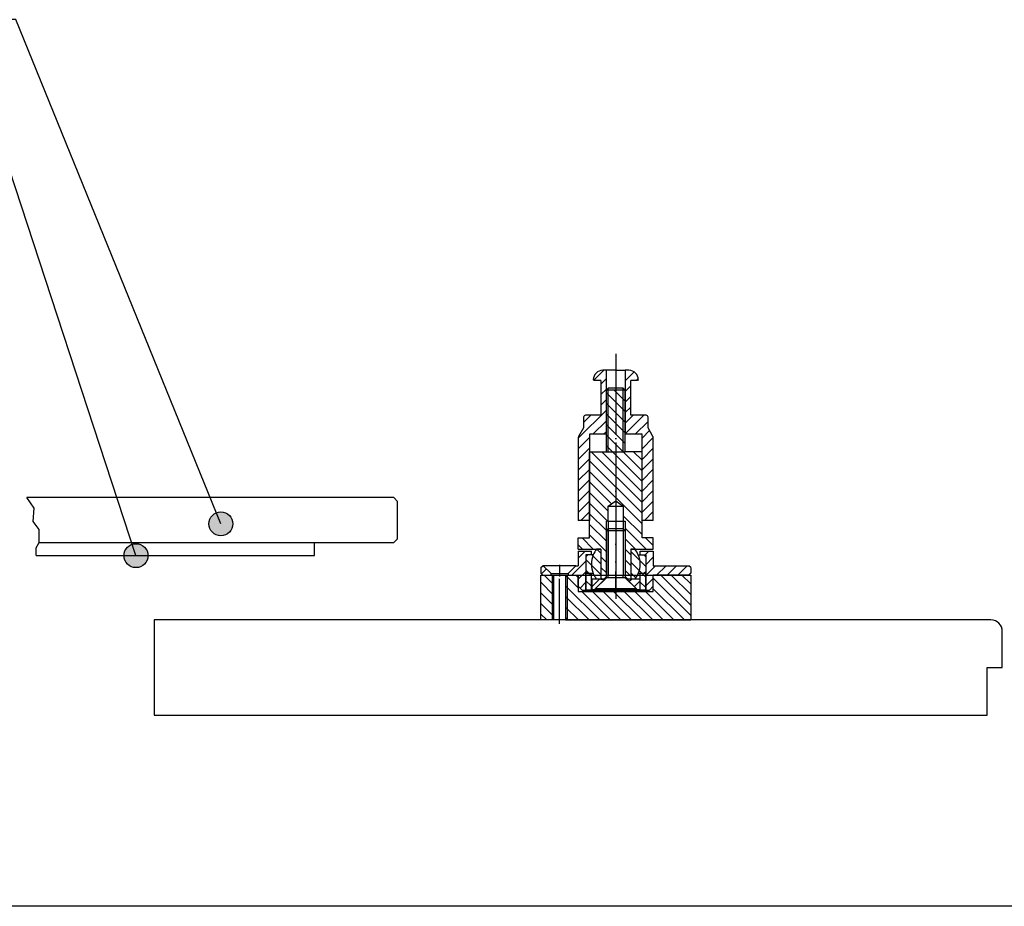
# Model space of a CAD drawing. Extents: x -1763 to 4575, y -3429 to 1051.
# Tile 40 of 80: x 1434 to 1697, y -2940 to -2703. Entities that reach past the tile are written whole.
import ezdxf

# ---------------------------------------------------------------- set-up
doc = ezdxf.new("R2010")
doc.units = 0
doc.linetypes.add('DASHED', pattern=[15, 7, -8])
doc.linetypes.add('DOT_CENTER', pattern=[14, 12, -1, 0, -1])
doc.layers.add('08', color=7, linetype='CONTINUOUS')
doc.layers.add('1', color=7, linetype='CONTINUOUS')
doc.dimstyles.get("Standard").update_dxf_attribs({"dimtxt": 0.18, "dimasz": 0.18, "dimexe": 0.18, "dimexo": 0.0625, "dimgap": 0.09, "dimtad": 0, "dimtih": 1, "dimtoh": 1, "dimdec": 4, "dimzin": 0, "dimtxsty": 'STANDARD', "dimcen": 0.09, "dimazin": 3, "dimtfac": 1, "dimtdec": 4, "dimtofl": 0, "dimtmove": 0, "dimatfit": 3, "dimtolj": 1, "dimtzin": 0})
pattern_1 = [(-45, (226.8455, -378.7845), (1.4142136, 1.4142136), [])]
pattern_2 = [(315, (16.8455, -1370.6646), (1.4142136, 1.4142136), [])]
pattern_3 = [(45, (16.8455, -1502.6796), (-1.4142136, 1.4142136), [])]
pattern_4 = [(135, (16.8455, -1502.6796), (-1.4142136, -1.4142136), [])]
pattern_5 = [(135, (16.8455, -1502.6796), (-1.4142136, -1.4142136), [])]
pattern_6 = [(45, (16.8455, -1502.6796), (-1.4142136, 1.4142136), [])]
pattern_7 = [(45, (16.8455, -19.7196), (-1.4142136, 1.4142136), [])]

# ---------------------------------------------------------------- blocks, each defined once
blk = doc.blocks.new('TEXT__258', base_point=(-2000, -2800))
at = {"layer": '1', "color": 7, "linetype": 'CONTINUOUS'}
blk.add_line((2500, -2940), (600, -2940), dxfattribs=at)
blk = doc.blocks.new('GUIDE_CP__259', base_point=(1585.5, -2808.3))
at = {"layer": '1', "linetype": 'CONTINUOUS'}
h = blk.add_hatch(dxfattribs=at)
h.set_pattern_fill('USER', color=5, scale=2, angle=315, pattern_type=0)
h.set_pattern_definition(pattern_2)
h.paths.add_polyline_path([(1595.5, -2802.14), (1595.5, -2818.64), (1590.5, -2818.64), (1590.5, -2802.14)])
h = blk.add_hatch(dxfattribs=at)
h.set_pattern_fill('USER', color=5, scale=2, angle=315, pattern_type=0)
h.set_pattern_definition(pattern_2)
h.paths.add_polyline_path([(1600, -2818.64), (1600, -2841.64), (1603, -2841.64), (1603, -2844.64), (1597, -2844.64), (1597, -2852.64), (1596.2, -2852.64), (1595.5, -2851.94), (1595.5, -2837.74), (1595.5, -2837.15), (1595, -2837.15), (1595, -2837.14), (1595, -2833.14), (1593, -2831.69), (1591, -2833.14), (1591, -2837.14), (1590.5, -2837.14), (1590.5, -2851.94), (1589.8, -2852.64), (1589, -2852.64), (1589, -2844.64), (1583, -2844.64), (1583, -2841.64), (1586, -2841.64), (1586, -2818.64), (1590.5, -2818.64), (1595.5, -2818.64)])
at = {"layer": '1', "color": 5, "linetype": 'CONTINUOUS'}
for p, q in [((1591, -2801.64), (1590.5, -2802.14)), ((1591, -2818.64), (1591, -2801.64)), ((1595, -2801.64), (1591, -2801.64)), ((1595, -2818.64), (1595, -2801.64)), ((1595, -2801.64), (1595.5, -2802.14)), ((1595.5, -2802.14), (1590.5, -2802.14)), ((1590.5, -2818.64), (1590.5, -2802.14)), ((1595.5, -2818.64), (1595.5, -2802.14)), ((1586, -2841.64), (1586, -2818.64)), ((1586, -2818.64), (1590.5, -2818.64)), ((1590.5, -2818.64), (1595.5, -2818.64)), ((1600, -2818.64), (1595.5, -2818.64)), ((1600, -2841.64), (1600, -2818.64)), ((1591, -2833.14), (1593, -2831.69)), ((1591, -2833.14), (1595, -2833.14)), ((1591, -2837.14), (1591, -2833.14)), ((1593, -2831.69), (1595, -2833.14)), ((1595, -2833.14), (1595, -2837.14)), ((1591, -2837.14), (1590.5, -2837.14)), ((1590.5, -2851.94), (1590.5, -2837.14)), ((1591, -2837.14), (1595, -2837.14)), ((1591, -2837.14), (1591, -2839.24)), ((1595, -2837.14), (1595, -2837.15)), ((1595, -2837.15), (1595.5, -2837.15)), ((1595, -2837.15), (1595, -2839.24)), ((1595.5, -2837.15), (1595.5, -2837.74)), ((1595.5, -2837.74), (1595.5, -2851.94)), ((1583, -2841.64), (1586, -2841.64)), ((1583, -2844.64), (1583, -2841.64)), ((1603, -2841.64), (1600, -2841.64)), ((1603, -2844.64), (1603, -2841.64)), ((1583, -2844.64), (1589, -2844.64)), ((1589, -2844.64), (1589, -2852.64)), ((1597, -2844.64), (1597, -2852.64)), ((1597, -2844.64), (1603, -2844.64)), ((1589, -2852.64), (1589.8, -2852.64)), ((1589.8, -2852.64), (1590.5, -2851.94)), ((1596.2, -2852.64), (1595.5, -2851.94)), ((1597, -2852.64), (1596.2, -2852.64))]:
    blk.add_line(p, q, dxfattribs=at)
at = {"layer": '1', "color": 5, "linetype": 'DOT_CENTER'}
blk.add_line((1593, -2802.05), (1593, -2854.32), dxfattribs=at)
blk = doc.blocks.new('SCREW_CP__260', base_point=(1587, -2835.54))
at = {"layer": '1', "color": 7, "linetype": 'DOT_CENTER'}
blk.add_line((1593, -2835.04), (1593, -2857.85), dxfattribs=at)
at = {"layer": '1', "color": 7, "linetype": 'CONTINUOUS'}
for p, q in [((1590.5, -2839.74), (1591, -2839.24)), ((1590.5, -2839.74), (1590.5, -2851.44)), ((1595.5, -2839.74), (1590.5, -2839.74)), ((1595, -2839.24), (1591, -2839.24)), ((1591, -2839.24), (1591, -2839.74)), ((1591, -2839.74), (1591, -2851.44)), ((1595.5, -2839.74), (1595, -2839.24)), ((1595, -2839.24), (1595, -2839.74)), ((1595, -2839.74), (1595, -2851.44)), ((1595.5, -2839.74), (1595.5, -2851.44)), ((1590.5, -2852.24), (1590.5, -2851.44)), ((1591, -2852.24), (1591, -2851.44)), ((1595, -2852.24), (1595, -2851.44)), ((1595.5, -2851.44), (1595.5, -2852.24)), ((1587.5, -2855.24), (1590.5, -2852.24)), ((1591, -2852.24), (1590.5, -2852.24)), ((1595, -2852.24), (1591, -2852.24)), ((1595.5, -2852.24), (1595, -2852.24)), ((1598.5, -2855.24), (1595.5, -2852.24)), ((1598.5, -2855.24), (1587.5, -2855.24))]:
    blk.add_line(p, q, dxfattribs=at)
blk = doc.blocks.new('WASHER_CP__261', base_point=(1592.21, -2824.2))
at = {"layer": '1', "linetype": 'CONTINUOUS'}
h = blk.add_hatch(dxfattribs=at)
h.set_pattern_fill('USER', color=3, scale=2, angle=45, pattern_type=0)
h.set_pattern_definition(pattern_3)
h.paths.add_polyline_path([(1589.8, -2852.94), (1589.8, -2852.64), (1586.6, -2852.64), (1586.6, -2855.44), (1587.3, -2855.44)])
h = blk.add_hatch(dxfattribs=at)
h.set_pattern_fill('USER', color=3, scale=2, angle=45, pattern_type=0)
h.set_pattern_definition(pattern_3)
h.paths.add_polyline_path([(1599.4, -2852.64), (1596.2, -2852.64), (1596.2, -2852.94), (1598.7, -2855.44), (1599.4, -2855.44)])
at = {"layer": '1', "color": 3, "linetype": 'CONTINUOUS'}
for p, q in [((1589.8, -2852.64), (1586.6, -2852.64)), ((1586.6, -2852.64), (1586.6, -2855.44)), ((1589.8, -2852.94), (1587.3, -2855.44)), ((1589.9, -2852.64), (1589.8, -2852.64)), ((1589.8, -2852.64), (1589.8, -2852.94)), ((1596.2, -2852.64), (1596, -2852.64)), ((1599.4, -2852.64), (1596.2, -2852.64)), ((1596.2, -2852.64), (1596.2, -2852.94)), ((1598.7, -2855.44), (1596.2, -2852.94)), ((1599.4, -2852.64), (1599.4, -2855.44)), ((1586.6, -2855.44), (1587.3, -2855.44)), ((1587.3, -2855.44), (1598.7, -2855.44)), ((1598.7, -2855.44), (1599.4, -2855.44))]:
    blk.add_line(p, q, dxfattribs=at)
at = {"layer": '1', "color": 1, "linetype": 'DOT_CENTER'}
blk.add_line((1593, -2852.09), (1593, -2857.13), dxfattribs=at)
blk = doc.blocks.new('SLEEVE_CP__262', base_point=(1592.02, -2804.19))
at = {"layer": '1', "linetype": 'CONTINUOUS'}
h = blk.add_hatch(dxfattribs=at)
h.set_pattern_fill('USER', color=4, scale=2, angle=135, pattern_type=0)
h.set_pattern_definition(pattern_4)
h.paths.add_polyline_path([(1586.5, -2855.54), (1586.5, -2851.14), (1585, -2851.14), (1585, -2855.54)])
h = blk.add_hatch(dxfattribs=at)
h.set_pattern_fill('USER', color=4, scale=2, angle=135, pattern_type=0)
h.set_pattern_definition(pattern_4)
h.paths.add_polyline_path([(1601, -2855.54), (1601, -2851.14), (1599.5, -2851.14), (1599.5, -2855.54)])
at = {"layer": '1', "color": 4, "linetype": 'CONTINUOUS'}
for p, q in [((1585, -2855.54), (1585, -2851.14)), ((1586.5, -2851.14), (1585, -2851.14)), ((1587, -2851.14), (1586.5, -2851.14)), ((1599.5, -2851.14), (1599, -2851.14)), ((1601, -2851.14), (1599.5, -2851.14)), ((1601, -2855.54), (1601, -2851.14)), ((1586.5, -2855.54), (1585, -2855.54)), ((1599.5, -2855.54), (1586.5, -2855.54)), ((1601, -2855.54), (1599.5, -2855.54))]:
    blk.add_line(p, q, dxfattribs=at)
at = {"layer": '1', "color": 4, "linetype": 'DASHED'}
for p, q in [((1586.5, -2855.54), (1586.5, -2851.14)), ((1599.5, -2855.54), (1599.5, -2851.14))]:
    blk.add_line(p, q, dxfattribs=at)
at = {"layer": '1', "color": 1, "linetype": 'DOT_CENTER'}
blk.add_line((1593, -2856.48), (1593, -2850.58), dxfattribs=at)
blk = doc.blocks.new('BALLHEAD_CP__263', base_point=(1585, -2843.93))
at = {"layer": '1', "linetype": 'CONTINUOUS'}
h = blk.add_hatch(dxfattribs=at)
h.set_pattern_fill('USER', color=1, scale=2, angle=135, pattern_type=0)
h.set_pattern_definition(pattern_5)
edge = h.paths.add_edge_path()
edge.add_arc((1593, -2848.64), 6.5, 517.3801, 202.6199, ccw=False)
edge.add_line((1587, -2846.14), (1585.5, -2846.14))
edge.add_line((1585.5, -2846.14), (1585, -2846.64))
edge.add_line((1585, -2846.64), (1585, -2850.64))
edge.add_line((1585, -2850.64), (1585.5, -2851.14))
edge.add_line((1585.5, -2851.14), (1587, -2851.14))
h = blk.add_hatch(dxfattribs=at)
h.set_pattern_fill('USER', color=1, scale=2, angle=135, pattern_type=0)
h.set_pattern_definition(pattern_5)
edge = h.paths.add_edge_path()
edge.add_line((1589, -2852.64), (1589, -2844.64))
edge.add_line((1589, -2844.64), (1587.88, -2844.64))
edge.add_arc((1593, -2848.64), 6.5, 142.0201, 157.3801)
edge.add_arc((1593, -2848.64), 6.5, 157.3801, -157.3801)
edge.add_arc((1593, -2848.64), 6.5, -157.3801, -142.0201)
edge.add_line((1587.88, -2852.64), (1589, -2852.64))
h = blk.add_hatch(dxfattribs=at)
h.set_pattern_fill('USER', color=1, scale=2, angle=135, pattern_type=0)
h.set_pattern_definition(pattern_5)
edge = h.paths.add_edge_path()
edge.add_arc((1593, -2848.64), 6.5, -37.9799, -22.6199)
edge.add_arc((1593, -2848.64), 6.5, -22.6199, 22.6199)
edge.add_arc((1593, -2848.64), 6.5, 22.6199, 37.9799)
edge.add_line((1598.12, -2844.64), (1597, -2844.64))
edge.add_line((1597, -2844.64), (1597, -2852.64))
edge.add_line((1597, -2852.64), (1598.12, -2852.64))
h = blk.add_hatch(dxfattribs=at)
h.set_pattern_fill('USER', color=1, scale=2, angle=135, pattern_type=0)
h.set_pattern_definition(pattern_5)
edge = h.paths.add_edge_path()
edge.add_line((1600.5, -2851.14), (1601, -2850.64))
edge.add_line((1601, -2850.64), (1601, -2846.64))
edge.add_line((1601, -2846.64), (1600.5, -2846.14))
edge.add_line((1600.5, -2846.14), (1599, -2846.14))
edge.add_arc((1593, -2848.64), 6.5, 337.3801, 382.6199, ccw=False)
edge.add_line((1599, -2851.14), (1600.5, -2851.14))
at = {"layer": '1', "color": 1, "linetype": 'CONTINUOUS'}
for p, q in [((1585.5, -2846.14), (1585, -2846.64)), ((1587, -2846.14), (1585.5, -2846.14)), ((1589, -2844.64), (1587.88, -2844.64)), ((1589, -2844.64), (1589, -2852.64)), ((1597, -2844.64), (1597, -2852.64)), ((1598.12, -2844.64), (1597, -2844.64)), ((1599, -2846.14), (1600.5, -2846.14)), ((1600.5, -2846.14), (1601, -2846.64)), ((1585, -2846.64), (1585, -2850.64)), ((1601, -2846.64), (1601, -2850.64)), ((1585, -2850.64), (1585.5, -2851.14)), ((1585.5, -2851.14), (1587, -2851.14)), ((1600.5, -2851.14), (1599, -2851.14)), ((1601, -2850.64), (1600.5, -2851.14)), ((1589, -2852.64), (1587.88, -2852.64)), ((1598.12, -2852.64), (1597, -2852.64))]:
    blk.add_line(p, q, dxfattribs=at)
at = {"layer": '1', "color": 1, "linetype": 'DOT_CENTER'}
blk.add_line((1593, -2843.93), (1593, -2853.75), dxfattribs=at)
at = {"layer": '1', "color": 1, "linetype": 'CONTINUOUS'}
for start, end in [(157.3801, -157.3801), (142.0201, 157.3801), (22.6199, 37.9799), (-22.6199, 22.6199), (-157.3801, -142.0201), (-37.9799, -22.6199)]:
    blk.add_arc((1593, -2848.64), 6.5, start, end, dxfattribs=at)
blk = doc.blocks.new('FLANGE_CP__264', base_point=(1580.35, -2793.07))
at = {"layer": '1', "linetype": 'CONTINUOUS'}
h = blk.add_hatch(dxfattribs=at)
h.set_pattern_fill('USER', color=6, scale=2, angle=45, pattern_type=0)
h.set_pattern_definition(pattern_6)
h.paths.add_polyline_path([(1585, -2846.14), (1585, -2855.54), (1584, -2855.54), (1583, -2854.54), (1583, -2851.54), (1580.25, -2851.54), (1580.25, -2851.14), (1582.35, -2849.04), (1583, -2849.04), (1583, -2845.14), (1586.5, -2845.14), (1586.5, -2846.14)])
h = blk.add_hatch(dxfattribs=at)
h.set_pattern_fill('USER', color=6, scale=2, angle=45, pattern_type=0)
h.set_pattern_definition(pattern_6)
h.paths.add_polyline_path([(1613, -2849.54), (1613, -2851.04), (1612.5, -2851.54), (1603, -2851.54), (1603, -2854.54), (1602, -2855.54), (1601, -2855.54), (1601, -2846.14), (1599.5, -2846.14), (1599.5, -2845.14), (1603, -2845.14), (1603, -2849.04), (1612.5, -2849.04)])
h = blk.add_hatch(dxfattribs=at)
h.set_pattern_fill('USER', color=6, scale=2, angle=45, pattern_type=0)
h.set_pattern_definition(pattern_6)
h.paths.add_polyline_path([(1573.65, -2849.04), (1575.75, -2851.14), (1575.75, -2851.54), (1573.5, -2851.54), (1573, -2851.04), (1573, -2849.54), (1573.5, -2849.04)])
at = {"layer": '1', "color": 6, "linetype": 'DOT_CENTER'}
for p, q in [((1593, -2843.1), (1593, -2857.34)), ((1578, -2848.79), (1578, -2851.94)), ((1573, -2849.54), (1573.5, -2849.04))]:
    blk.add_line(p, q, dxfattribs=at)
at = {"layer": '1', "color": 6, "linetype": 'CONTINUOUS'}
for p, q in [((1583, -2845.14), (1586.5, -2845.14)), ((1583, -2845.14), (1583, -2849.04)), ((1585, -2846.14), (1585, -2855.54)), ((1586.5, -2846.14), (1585, -2846.14)), ((1586.5, -2846.14), (1586.5, -2845.14)), ((1599.5, -2846.14), (1599.5, -2845.14)), ((1599.5, -2845.14), (1603, -2845.14)), ((1599.5, -2846.14), (1601, -2846.14)), ((1601, -2846.14), (1601, -2855.54)), ((1603, -2845.14), (1603, -2849.04)), ((1573, -2849.54), (1573, -2851.04)), ((1573, -2851.04), (1573.5, -2851.54)), ((1573.65, -2849.04), (1573.5, -2849.04)), ((1573.5, -2851.54), (1575.75, -2851.54)), ((1582.35, -2849.04), (1573.65, -2849.04)), ((1575.75, -2851.14), (1573.65, -2849.04)), ((1575.75, -2851.14), (1580.25, -2851.14)), ((1575.75, -2851.54), (1575.75, -2851.14)), ((1575.75, -2851.54), (1580.25, -2851.54)), ((1582.35, -2849.04), (1580.25, -2851.14)), ((1580.25, -2851.14), (1580.25, -2851.54)), ((1580.25, -2851.54), (1583, -2851.54)), ((1582.35, -2849.04), (1583, -2849.04)), ((1583, -2854.54), (1583, -2851.54)), ((1603, -2849.04), (1612.5, -2849.04)), ((1612.5, -2851.54), (1603, -2851.54)), ((1603, -2854.54), (1603, -2851.54)), ((1613, -2849.54), (1612.5, -2849.04)), ((1613, -2851.04), (1612.5, -2851.54)), ((1613, -2849.54), (1613, -2851.04)), ((1583, -2854.54), (1584, -2855.54)), ((1584, -2855.54), (1585, -2855.54)), ((1585, -2855.54), (1601, -2855.54)), ((1601, -2855.54), (1602, -2855.54)), ((1603, -2854.54), (1602, -2855.54))]:
    blk.add_line(p, q, dxfattribs=at)
blk = doc.blocks.new('CATCHPIN__265', base_point=(1579.01, -2753.7))
at = {"layer": '1', "linetype": 'CONTINUOUS'}
h = blk.add_hatch(dxfattribs=at)
h.set_pattern_fill('USER', color=1, scale=2, angle=45, pattern_type=0)
h.set_pattern_definition(pattern_7)
edge = h.paths.add_edge_path()
edge.add_line((1584.9, -2808.86), (1589, -2808.86))
edge.add_line((1589, -2808.86), (1589, -2799.56))
edge.add_line((1589, -2799.56), (1587.2, -2799.56))
edge.add_line((1587.2, -2799.56), (1587, -2799.36))
edge.add_arc((1589.5, -2799.36), 2.5, 450, 540, ccw=False)
edge.add_line((1589.5, -2796.86), (1590.5, -2796.86))
edge.add_line((1590.5, -2796.86), (1590.5, -2813.96))
edge.add_line((1590.5, -2813.96), (1586, -2813.96))
edge.add_line((1586, -2813.96), (1586, -2814.76))
edge.add_line((1586, -2814.76), (1586, -2836.96))
edge.add_line((1586, -2836.96), (1583, -2836.96))
edge.add_line((1583, -2836.96), (1583, -2814.79))
edge.add_arc((1583.5, -2814.79), 0.5, 510, 540, ccw=False)
edge.add_line((1583.07, -2814.54), (1584.4, -2812.23))
edge.add_line((1584.4, -2812.23), (1584.4, -2809.36))
edge.add_arc((1584.9, -2809.36), 0.5, 450, 540, ccw=False)
h = blk.add_hatch(dxfattribs=at)
h.set_pattern_fill('USER', color=1, scale=2, angle=45, pattern_type=0)
h.set_pattern_definition(pattern_7)
edge = h.paths.add_edge_path()
edge.add_line((1601.1, -2808.86), (1597, -2808.86))
edge.add_line((1597, -2808.86), (1597, -2799.56))
edge.add_line((1597, -2799.56), (1598.8, -2799.56))
edge.add_line((1598.8, -2799.56), (1599, -2799.36))
edge.add_arc((1596.5, -2799.36), 2.5, 0, 90)
edge.add_line((1596.5, -2796.86), (1595.5, -2796.86))
edge.add_line((1595.5, -2796.86), (1595.5, -2813.96))
edge.add_line((1595.5, -2813.96), (1600, -2813.96))
edge.add_line((1600, -2813.96), (1600, -2814.76))
edge.add_line((1600, -2814.76), (1600, -2836.96))
edge.add_line((1600, -2836.96), (1603, -2836.96))
edge.add_line((1603, -2836.96), (1603, -2814.79))
edge.add_arc((1602.5, -2814.79), 0.5, 0, 30)
edge.add_line((1602.93, -2814.54), (1601.6, -2812.23))
edge.add_line((1601.6, -2812.23), (1601.6, -2809.36))
edge.add_arc((1601.1, -2809.36), 0.5, 0, 90)
at = {"layer": '1', "color": 7, "linetype": 'DOT_CENTER'}
for p, q in [((1593, -2792.45), (1593, -2796.86)), ((1593, -2796.86), (1593, -2813.38)), ((1593, -2825.4), (1593, -2836.43))]:
    blk.add_line(p, q, dxfattribs=at)
at = {"layer": '1', "color": 7, "linetype": 'CONTINUOUS'}
for p, q in [((1590.5, -2796.86), (1589.5, -2796.86)), ((1590.5, -2813.96), (1590.5, -2796.86)), ((1593, -2796.86), (1590.5, -2796.86)), ((1593, -2796.86), (1595.5, -2796.86)), ((1596.5, -2796.86), (1595.5, -2796.86)), ((1595.5, -2796.86), (1595.5, -2813.96)), ((1587.2, -2799.56), (1587, -2799.36)), ((1589, -2799.56), (1587.2, -2799.56)), ((1589, -2799.56), (1589, -2808.86)), ((1598.8, -2799.56), (1597, -2799.56)), ((1597, -2808.86), (1597, -2799.56)), ((1599, -2799.36), (1598.8, -2799.56)), ((1584.4, -2809.36), (1584.4, -2812.23)), ((1589, -2808.86), (1584.9, -2808.86)), ((1589, -2808.86), (1589, -2808.86)), ((1589, -2808.86), (1589, -2808.86)), ((1589, -2808.86), (1589, -2808.86)), ((1589, -2808.86), (1589, -2808.86)), ((1601.1, -2808.86), (1597, -2808.86)), ((1597, -2808.86), (1597, -2808.86)), ((1597, -2808.86), (1597, -2808.86)), ((1597, -2808.86), (1597, -2808.86)), ((1597, -2808.86), (1597, -2808.86)), ((1601.6, -2812.23), (1601.6, -2809.36)), ((1583, -2814.79), (1583, -2836.96)), ((1584.4, -2812.23), (1583.07, -2814.54)), ((1590.5, -2813.96), (1586, -2813.96)), ((1586, -2813.96), (1586, -2814.76)), ((1586, -2814.76), (1586, -2836.96)), ((1600, -2813.96), (1595.5, -2813.96)), ((1600, -2814.76), (1600, -2813.96)), ((1600, -2836.96), (1600, -2814.76)), ((1602.93, -2814.54), (1601.6, -2812.23)), ((1603, -2836.96), (1603, -2814.79)), ((1586, -2836.96), (1583, -2836.96)), ((1603, -2836.96), (1600, -2836.96))]:
    blk.add_line(p, q, dxfattribs=at)
for centre, radius, start, end in [((1589.5, -2799.36), 2.5, 90, 180), ((1596.5, -2799.36), 2.5, 0, 90), ((1584.9, -2809.36), 0.5, 90, 180), ((1601.1, -2809.36), 0.5, 0, 90), ((1583.5, -2814.79), 0.5, 150, 180), ((1602.5, -2814.79), 0.5, 0, 30)]:
    blk.add_arc(centre, radius, start, end, dxfattribs=at)
blk = doc.blocks.new('CATCH_PIN_ASSY1__266', base_point=(1565.27, -2794.13))
at = {"layer": '1'}
for name, p in [('CATCHPIN__265', (1579.01, -2753.7)), ('GUIDE_CP__259', (1585.5, -2808.3)), ('SCREW_CP__260', (1587, -2835.54)), ('FLANGE_CP__264', (1580.35, -2793.07)), ('BALLHEAD_CP__263', (1585, -2843.93)), ('SLEEVE_CP__262', (1592.02, -2804.19)), ('WASHER_CP__261', (1592.21, -2824.2))]:
    blk.add_blockref(name, p, dxfattribs=at)
blk = doc.blocks.new('PIN_ASSY1__267', base_point=(913, -2794.39))
at = {"layer": '1', "linetype": 'CONTINUOUS'}
h = blk.add_hatch(dxfattribs=at)
h.set_pattern_fill('USER', color=5, scale=2, angle=-45, pattern_type=0)
h.set_pattern_definition(pattern_1)
h.paths.add_polyline_path([(1576.4, -2863.54), (1573.81, -2863.54), (1573, -2863.54), (1573, -2851.54), (1576.4, -2851.54)])
h = blk.add_hatch(dxfattribs=at)
h.set_pattern_fill('USER', color=5, scale=2, angle=-45, pattern_type=0)
h.set_pattern_definition(pattern_1)
h.paths.add_polyline_path([(1613, -2863.54), (1579.6, -2863.54), (1579.6, -2851.54), (1583, -2851.54), (1583, -2855.94), (1603, -2855.94), (1603, -2851.54), (1613, -2851.54)])
at = {"layer": '1', "color": 5, "linetype": 'CONTINUOUS'}
for p, q in [((1573, -2863.54), (1573, -2851.54)), ((1573, -2851.54), (1576.4, -2851.54)), ((1576, -2851.54), (1576, -2863.54)), ((1576.4, -2851.54), (1579.6, -2851.54)), ((1576.4, -2851.54), (1576.4, -2863.54)), ((1579.6, -2851.54), (1579.6, -2863.54)), ((1579.6, -2851.54), (1583, -2851.54)), ((1580, -2851.54), (1580, -2863.54)), ((1583, -2851.54), (1583, -2855.94)), ((1583, -2851.54), (1603, -2851.54)), ((1603, -2855.94), (1603, -2851.54)), ((1603, -2851.54), (1613, -2851.54)), ((1613, -2851.54), (1613, -2863.54)), ((1583, -2855.94), (1603, -2855.94)), ((1576.4, -2863.54), (1573, -2863.54)), ((1579.6, -2863.54), (1576.4, -2863.54)), ((1579.6, -2863.54), (1613, -2863.54))]:
    blk.add_line(p, q, dxfattribs=at)
at = {"layer": '1', "color": 5, "linetype": 'DOT_CENTER'}
blk.add_line((1578, -2864.58), (1578, -2850.86), dxfattribs=at)
at = {"layer": '1'}
blk.add_blockref('CATCH_PIN_ASSY1__266', (1565.27, -2794.13), dxfattribs=at)
blk = doc.blocks.new('TEL', base_point=(780.314, -2931.795))
at = {"layer": '1'}
h = blk.add_hatch(color=1, dxfattribs=at)
edge = h.paths.add_edge_path()
edge.add_arc((1487.587, -2837.859), 3.2, -180, 180)
h = blk.add_hatch(color=1, dxfattribs=at)
edge = h.paths.add_edge_path()
edge.add_arc((1464.929, -2846.356), 3.2, -180, 180)
at = {"layer": '08', "color": 6, "linetype": 'CONTINUOUS'}
for p, q in [((1533.738, -2830.856), (1435.762, -2830.856)), ((1534.738, -2831.856), (1533.738, -2830.856)), ((1534.738, -2841.856), (1534.738, -2831.856)), ((1439.104, -2842.856), (1533.738, -2842.856)), ((1512.605, -2846.356), (1512.605, -2842.856)), ((1533.738, -2842.856), (1534.738, -2841.856)), ((1438.287, -2846.356), (1512.605, -2846.356)), ((1470.831, -2863.536), (1469.747, -2863.536)), ((1693.13, -2863.536), (1470.831, -2863.536)), ((1696.178, -2876.236), (1696.178, -2866.584)), ((1692.114, -2888.936), (1692.114, -2876.236)), ((1692.114, -2876.236), (1696.178, -2876.236)), ((1469.747, -2888.936), (1692.114, -2888.936))]:
    blk.add_line(p, q, dxfattribs=at)
blk.add_lwpolyline([(1438.287, -2846.356), (1438.287, -2844.306), (1438.287, -2844.306), (1439.104, -2842.856), (1439.104, -2842.856), (1439.104, -2839.407), (1439.104, -2839.407), (1437.47, -2837.229), (1437.47, -2837.229), (1437.742, -2833.691), (1437.742, -2833.691), (1435.762, -2830.856)], dxfattribs=at)
blk.add_arc((1693.13, -2866.584), 3.048, 0, 90, dxfattribs=at)
at = {"layer": '1', "color": 6, "linetype": 'CONTINUOUS'}
blk.add_line((1469.747, -2863.536), (1469.747, -2888.936), dxfattribs=at)
at = {"layer": '1', "color": 1}
for centre in [(1487.587, -2837.859), (1464.929, -2846.356)]:
    blk.add_circle(centre, 3.2, dxfattribs=at)
at = {"layer": '1'}
blk.add_blockref('PIN_ASSY1__267', (913, -2794.386), dxfattribs=at)
at = {"layer": '1', "color": 1, "linetype": 'CONTINUOUS', "has_arrowhead": 0}
for points in [[(1487.587, -2837.859), (1432.817, -2703.214), (1366.088, -2703.214)], [(1464.929, -2846.356), (1426.58, -2729.332), (1388.533, -2729.332)]]:
    blk.add_leader(points, dimstyle='Standard', dxfattribs=at)

msp = doc.modelspace()

# ---------------------------------------------------------------- block references
at = {"layer": '1'}
for name, p in [('TEXT__258', (-2000, -2800)), ('TEL', (780.31, -2931.79))]:
    msp.add_blockref(name, p, dxfattribs=at)

doc.saveas('drawing.dxf')
